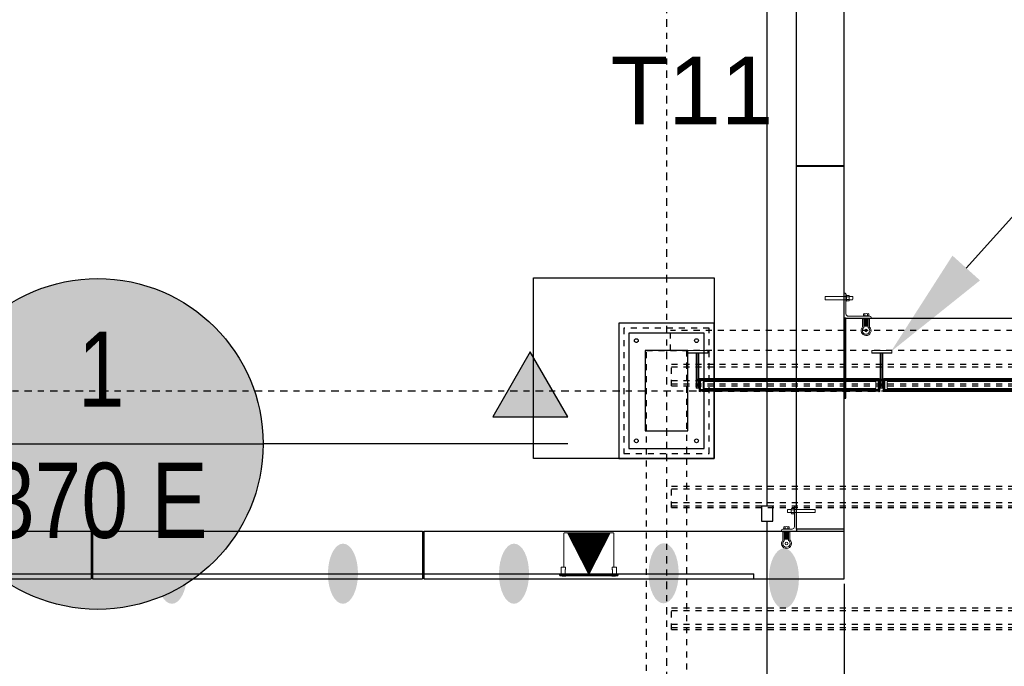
# Model space of a CAD drawing. Header units: feet. Extents: x 0 to 152726, y 0 to 59505.
# Tile 86 of 117: x 152329 to 152345, y 59401 to 59412. Entities that reach past the tile are written whole.
import ezdxf
from ezdxf import colors
from ezdxf.entities.mleader import LeaderData, LeaderLine
from ezdxf.enums import TextEntityAlignment as Align
from ezdxf.math import Vec2, Vec3

# ---------------------------------------------------------------- set-up
doc = ezdxf.new("R2010")
doc.units = ezdxf.units.FT
doc.header["$LTSCALE"] = 0.1
doc.header["$MEASUREMENT"] = 0
for name, pattern in [('CENTER', [2, 1.25, -0.25, 0.25, -0.25]), ('DASHED', [0.75, 0.5, -0.25]), ('DGN Style 2', [26.762396, 16.057438, -10.704959])]:
    doc.linetypes.add(name, pattern=pattern)
for name, color, linetype, lineweight in [('105523BL701 - SC_Scratch9', 252, 'Continuous', 0), ('BR_P_Rail_Object', 251, 'Continuous', 30), ('BR_P_Slab_Object', 2, 'Continuous', 30), ('DR_P_Underdrain', 252, 'Continuous', 13), ('LT_P_Luminaires', 252, 'Continuous', 0), ('new FSB deck grid - PV_P_Curb', 1, 'Continuous', 13), ('PV_P_Joint', 252, 'Continuous', 13), ('VG_P_Cells', 252, 'Continuous', 13), ('VG_P_Landscape_Limits', 252, 'Continuous', 0)]:
    doc.layers.add(name, color=color, linetype=linetype, lineweight=lineweight)
doc.layers.add('GK_Cells', color=3, linetype='Continuous', lineweight=0, plot=False, transparency=0.5)
for name, color, linetype in [('L-ANNO-NOTE', 30, 'Continuous'), ('L-ANNO-TAG', 5, 'Continuous'), ('L-CNTR', 230, 'CENTER'), ('L-DETL-CNTR', 230, 'CENTER'), ('L-SITE-FOUNDATION', 2, 'Continuous'), ('L-SITE-OVERHEAD', 1, 'DASHED'), ('L-SITE-STEEL COLUMN', 3, 'Continuous')]:
    doc.layers.add(name, color=color, linetype=linetype)
doc.layers.add('SC_Scratch9', color=252, linetype='Continuous', lineweight=0, transparency=0.6)
doc.styles.add('Arial', font='arial.ttf')
doc.styles.get("Standard").update_dxf_attribs({"font": 'arial.ttf'})

# ---------------------------------------------------------------- blocks, each defined once
blk = doc.blocks.new('INSIDE CORNER ATTACHMENT_1')
at = {"layer": '105523BL701 - SC_Scratch9', "flags": 128}
for points in [[(-0.259, 0.399), (0.082, 0.351), (0.075, 0.299), (-0.266, 0.347), (-0.259, 0.399)], [(0.05, 0.355), (0.058, 0.412)], [(0.086, 0.377), (0.094, 0.376), (0.079, 0.274), (0.071, 0.275)], [(0.086, 0.377), (0.094, 0.376), (0.079, 0.274), (0.071, 0.275)], [(0.127, 0.289), (0.135, 0.346)], [(0.135, 0.343), (0.19, 0.335), (0.195, 0.33), (0.189, 0.288), (0.182, 0.284), (0.128, 0.291)], [(0.043, 0.303), (0, 0), (0.248, -0.035), (0.25, -0.025)], [(0.119, 0.015), (0.12, 0.022), (0.222, 0.008), (0.221, 0)], [(0.128, -0.03), (0.106, -0.027), (0.087, -0.16)], [(0.13, -0.018), (0.108, -0.173)], [(0.111, -0.149), (0.183, -0.159)], [(0.111, -0.152), (0.182, -0.163)], [(0.112, -0.143), (0.184, -0.153)], [(0.114, -0.127), (0.186, -0.137)], [(0.115, -0.119), (0.187, -0.13)], [(0.118, -0.104), (0.189, -0.114)], [(0.119, -0.097), (0.19, -0.108)], [(0.121, -0.082), (0.192, -0.092)], [(0.122, -0.076), (0.193, -0.086)], [(0.124, -0.06), (0.195, -0.07)], [(0.125, -0.054), (0.196, -0.064)], [(0.127, -0.038), (0.198, -0.048)], [(0.128, -0.03), (0.199, -0.041)], [(0.201, -0.028), (0.179, -0.185)], [(0.199, -0.041), (0.221, -0.044), (0.202, -0.179)]]:
    blk.add_lwpolyline(points, dxfattribs=at)
for points in [[(0.082, 0.351), (0.087, 0.387, 0.421903), (0.069, 0.411), (0.058, 0.412)], [(0.128, 0.363), (0.096, 0.368, 0.39919), (0.093, 0.346), (0.125, 0.341)], [(0.102, 0.367), (0.134, 0.362, -0.39919), (0.131, 0.34), (0.099, 0.345)], [(0.102, 0.367), (0.134, 0.362, -0.39919), (0.131, 0.34), (0.099, 0.345)], [(0.075, 0.299), (0.042, 0.067, 0.414214), (0.077, 0.021), (0.231, -0.001, -0.385788), (0.25, -0.025)], [(0.118, 0.296), (0.086, 0.301, 0.39919), (0.083, 0.279), (0.115, 0.274)], [(0.093, 0.3), (0.125, 0.295, -0.39919), (0.121, 0.273), (0.09, 0.278)], [(0.093, 0.3), (0.125, 0.295, -0.39919), (0.121, 0.273), (0.09, 0.278)], [(0.126, 0.021), (0.131, 0.053, -0.39919), (0.153, 0.05), (0.148, 0.018)], [(0.193, 0.012), (0.198, 0.044, -0.39919), (0.22, 0.041), (0.215, 0.009)]]:
    blk.add_lwpolyline(points, format="xyb", dxfattribs=at)
at = {"layer": '105523BL701 - SC_Scratch9'}
blk.add_circle((0.135, -0.228), 0.0205, dxfattribs=at)
for centre, radius, start, end in [((0.145, 0.315), 0.0606, 149.8986, 194.0014), ((0.057, 0.328), 0.0752, 334.3436, 9.5565), ((0.168, -0.009), 0.0606, 59.8986, 104.0014), ((0.135, -0.228), 0.0832, 125.329, 36.4259), ((0.135, -0.228), 0.0614, 116.6428, 44.6933)]:
    blk.add_arc(centre, radius, start, end, dxfattribs=at)
blk = doc.blocks.new('FRONT ST PRECAST BENCH INSERT')
at = {"layer": '105523BL701 - SC_Scratch9', "flags": 128}
for points in [[(-0.085, 0.359), (-0.141, 0.359), (-0.147, 0.354), (-0.147, 0.312), (-0.141, 0.306), (-0.085, 0.306)], [(-0.085, 0.304), (-0.085, 0.361)], [(-0.032, 0.385), (-0.04, 0.385), (-0.04, 0.282), (-0.032, 0.282)], [(-0.032, 0.385), (-0.04, 0.385), (-0.04, 0.282), (-0.032, 0.282)], [(0.312, 0.359), (-0.032, 0.359), (-0.032, 0.306), (0.312, 0.306), (0.312, 0.359)], [(0, 0.359), (0, 0.416)], [(0, 0.306), (0, 0), (-0.45, 0), (-0.45, 0.01)], [(-0.032, 0.306), (-0.032, 0.072)], [(-0.073, 0.031), (-0.429, 0.031)], [(-0.315, 0.031), (-0.315, 0.039), (-0.418, 0.039), (-0.418, 0.031)], [(-0.403, 0), (-0.403, -0.158)], [(-0.33, 0), (-0.33, -0.157)], [(-0.403, -0.012), (-0.425, -0.012), (-0.425, -0.149)], [(-0.33, -0.012), (-0.403, -0.012)], [(-0.33, -0.02), (-0.403, -0.02)], [(-0.33, -0.036), (-0.403, -0.036)], [(-0.33, -0.042), (-0.403, -0.042)], [(-0.33, -0.058), (-0.403, -0.058)], [(-0.33, -0.064), (-0.403, -0.064)], [(-0.33, -0.08), (-0.403, -0.08)], [(-0.33, -0.087), (-0.403, -0.087)], [(-0.33, -0.102), (-0.403, -0.102)], [(-0.33, -0.11), (-0.403, -0.11)], [(-0.33, -0.125), (-0.403, -0.125)], [(-0.33, -0.132), (-0.403, -0.132)], [(-0.33, -0.135), (-0.403, -0.135)], [(-0.33, -0.012), (-0.308, -0.012), (-0.308, -0.147)]]:
    blk.add_lwpolyline(points, dxfattribs=at)
for points in [[(-0.05, 0.378), (-0.082, 0.378, 0.39919), (-0.082, 0.355), (-0.05, 0.355)], [(-0.05, 0.378), (-0.082, 0.378, 0.39919), (-0.082, 0.355), (-0.05, 0.355)], [(-0.076, 0.378), (-0.043, 0.378, -0.39919), (-0.043, 0.355), (-0.076, 0.355)], [(-0.032, 0.359), (-0.032, 0.395, -0.421903), (-0.011, 0.416), (0, 0.416)], [(-0.05, 0.31), (-0.082, 0.31, 0.39919), (-0.082, 0.288), (-0.05, 0.288)], [(-0.05, 0.31), (-0.082, 0.31, 0.39919), (-0.082, 0.288), (-0.05, 0.288)], [(-0.076, 0.31), (-0.043, 0.31, -0.39919), (-0.043, 0.288), (-0.076, 0.288)], [(-0.389, 0.039), (-0.389, 0.071, 0.39919), (-0.411, 0.071), (-0.411, 0.039)], [(-0.322, 0.039), (-0.322, 0.071, 0.39919), (-0.344, 0.071), (-0.344, 0.039)]]:
    blk.add_lwpolyline(points, format="xyb", dxfattribs=at)
at = {"layer": '105523BL701 - SC_Scratch9'}
blk.add_circle((-0.365, -0.207), 0.0205, dxfattribs=at)
at = {"layer": '105523BL701 - SC_Scratch9', "extrusion": (0, 0, -1)}
for centre, radius, start, end in [((0.01, 0.333), 0.0752, 342.3935, 17.6065), ((0.1, 0.333), 0.0606, 157.9486, 202.0514), ((0.366, 0.015), 0.0606, 67.9486, 112.0514), ((0.073, 0.072), 0.0411, 180, 270), ((0.365, -0.207), 0.0832, 133.379, 44.4759), ((0.365, -0.207), 0.0614, 124.6928, 52.7433)]:
    blk.add_arc(centre, radius, start, end, dxfattribs=at)
at = {"layer": '105523BL701 - SC_Scratch9'}
blk.add_arc((-0.428, 0.009), 0.0225, 92.0579, 176.4419, dxfattribs=at)
blk = doc.blocks.new('WALL LIGHT PLAN_1')
at = {"layer": 'LT_P_Luminaires', "linetype": 'DGN Style 2'}
for p, q in [((-0.1996, 0.0831), (-0.1646, 0.3304)), ((-0.1646, 0.3304), (-0.1632, 0.3407)), ((-0.1632, 0.3407), (-0.1603, 0.3613)), ((-0.1543, 0.3658), (-0.1319, 0.3626)), ((-0.1543, 0.3658), (-0.1319, 0.3626)), ((-0.1319, 0.3626), (-0.0981, 0.3578)), ((-0.0981, 0.3578), (0.1935, 0.3166)), ((0.1935, 0.3166), (0.2273, 0.3118)), ((0.2498, 0.2718), (0.2148, 0.0245)), ((0.2273, 0.3118), (0.2497, 0.3087)), ((0.2273, 0.3118), (0.2497, 0.3087)), ((0.2498, 0.2718), (0.2513, 0.2821)), ((0.2513, 0.2821), (0.2542, 0.3027)), ((-0.221, 0.0834), (-0.2279, 0.0349)), ((-0.218, 0.0857), (-0.2051, 0.0839)), ((-0.2051, 0.0839), (-0.1885, 0.0815)), ((-0.2438, 0.0335), (-0.2454, 0.0221)), ((-0.2454, 0.0221), (0.2419, -0.0468)), ((-0.2412, 0.0165), (-0.2454, 0.0221)), ((-0.2438, 0.0335), (0.2435, -0.0354)), ((0.2363, -0.051), (-0.2412, 0.0165)), ((-0.2344, 0.0321), (-0.2343, 0.0331)), ((-0.2343, 0.0331), (-0.224, 0.0317)), ((-0.224, 0.0317), (-0.2241, 0.0307)), ((-0.224, 0.0317), (0.224, -0.0317)), ((-0.2223, 0.0134), (-0.2225, 0.0116)), ((-0.2074, 0.0094), (-0.2225, 0.0116)), ((-0.2217, 0.0138), (-0.2223, 0.0134)), ((-0.2072, 0.0112), (-0.2223, 0.0134)), ((-0.1923, 0.0073), (-0.2074, 0.0094)), ((-0.1921, 0.0091), (-0.2072, 0.0112)), ((-0.1945, 0.0305), (-0.1908, 0.0564)), ((-0.1921, 0.0091), (-0.1925, 0.0096)), ((-0.1923, 0.0073), (-0.1921, 0.0091)), ((-0.188, 0.0664), (-0.1863, 0.0785)), ((0.199, 0.0013), (0.1954, -0.0246)), ((0.2007, 0.0238), (0.199, 0.0116)), ((0.2037, 0.0261), (0.2203, 0.0237)), ((0.2203, 0.0237), (0.2332, 0.0219)), ((0.2286, -0.0296), (0.2355, 0.0189)), ((0.187, -0.0445), (0.1868, -0.0463)), ((0.2019, -0.0484), (0.1868, -0.0463)), ((0.1876, -0.0441), (0.187, -0.0445)), ((0.2021, -0.0467), (0.187, -0.0445)), ((0.1872, -0.0444), (0.1872, -0.0441)), ((0.217, -0.0506), (0.2019, -0.0484)), ((0.2172, -0.0488), (0.2021, -0.0467)), ((0.2172, -0.0488), (0.2168, -0.0482)), ((0.217, -0.0506), (0.2172, -0.0488)), ((0.2238, -0.0327), (0.224, -0.0317)), ((0.224, -0.0317), (0.2343, -0.0331)), ((0.2343, -0.0331), (0.2342, -0.0341)), ((0.2419, -0.0468), (0.2363, -0.051)), ((0.2435, -0.0354), (0.2419, -0.0468))]:
    blk.add_line(p, q, dxfattribs=at)
at = {"layer": 'LT_P_Luminaires', "linetype": 'DGN Style 2', "extrusion": (0, 0, -1), "flags": 128}
blk.add_lwpolyline([(0.1925, 0.0279), (0.1932, 0.0274), (0.1935, 0.0274)], dxfattribs=at)
at = {"layer": 'LT_P_Luminaires', "linetype": 'DGN Style 2'}
for centre, radius, start, end in [((-0.1551, 0.3606), 0.00525, 81.95, 171.95), ((0.249, 0.3035), 0.00525, 351.95, 81.95), ((-0.2184, 0.0831), 0.00267, 81.95, 171.95), ((-0.2305, 0.0353), 0.00267, 261.95, 351.95), ((-0.1928, 0.0297), 0.00245, 166.52476, 255.22723), ((-0.1951, 0.0312), 0.000856, 262.93255, 314.90953), ((-0.1913, 0.0309), 0.00326, 186.85341, 247.04629), ((-0.1381, 0.0465), 0.0537, 158.33012, 169.36715), ((-0.1889, 0.0789), 0.00267, 351.95, 81.95), ((0.1716, 0.0065), 0.0279, 349.36156, 10.59668), ((0.2034, 0.0234), 0.00267, 81.95, 171.95), ((0.2328, 0.0193), 0.00267, 351.95, 81.95), ((0.1923, -0.0233), 0.00326, 276.85383, 337.04617), ((0.1938, -0.0263), 0.00114, 193.83665, 250.47485), ((0.1961, -0.0242), 0.000851, 208.80795, 261.15081), ((0.2312, -0.03), 0.00267, 171.95, 261.95)]:
    blk.add_arc(centre, radius, start, end, dxfattribs=at)
blk = doc.blocks.new('*X83')
at = {"layer": 'LT_P_Luminaires', "linetype": 'DGN Style 2'}
for p, q in [((1828197.47, 711783.278), (1828197.529, 711783.303)), ((1828197.492, 711783.294), (1828197.528, 711783.309)), ((1828197.514, 711783.31), (1828197.527, 711783.315)), ((1828196.912, 711782.88), (1828197.552, 711783.143)), ((1828196.934, 711782.896), (1828197.551, 711783.15)), ((1828196.957, 711782.912), (1828197.55, 711783.156)), ((1828196.979, 711782.928), (1828197.549, 711783.162)), ((1828197.001, 711782.944), (1828197.549, 711783.169)), ((1828197.024, 711782.96), (1828197.548, 711783.175)), ((1828197.046, 711782.976), (1828197.547, 711783.181)), ((1828197.068, 711782.992), (1828197.546, 711783.188)), ((1828197.09, 711783.008), (1828197.545, 711783.194)), ((1828197.113, 711783.023), (1828197.544, 711783.201)), ((1828197.135, 711783.039), (1828197.543, 711783.207)), ((1828197.157, 711783.055), (1828197.542, 711783.213)), ((1828197.18, 711783.071), (1828197.541, 711783.22)), ((1828197.202, 711783.087), (1828197.54, 711783.226)), ((1828197.224, 711783.103), (1828197.539, 711783.232)), ((1828197.247, 711783.119), (1828197.538, 711783.239)), ((1828197.269, 711783.135), (1828197.537, 711783.245)), ((1828197.291, 711783.151), (1828197.536, 711783.252)), ((1828197.313, 711783.167), (1828197.536, 711783.258)), ((1828197.336, 711783.183), (1828197.535, 711783.264)), ((1828197.358, 711783.199), (1828197.534, 711783.271)), ((1828197.38, 711783.214), (1828197.533, 711783.277)), ((1828197.403, 711783.23), (1828197.532, 711783.283)), ((1828197.425, 711783.246), (1828197.531, 711783.29)), ((1828197.447, 711783.262), (1828197.53, 711783.296)), ((1828196.913, 711782.874), (1828197.553, 711783.137)), ((1828196.922, 711782.871), (1828197.554, 711783.13)), ((1828196.931, 711782.868), (1828197.555, 711783.124)), ((1828196.94, 711782.865), (1828197.556, 711783.118)), ((1828196.949, 711782.861), (1828197.557, 711783.111)), ((1828196.958, 711782.858), (1828197.558, 711783.105)), ((1828196.967, 711782.855), (1828197.559, 711783.099)), ((1828196.976, 711782.852), (1828197.56, 711783.092)), ((1828196.984, 711782.849), (1828197.561, 711783.086)), ((1828196.993, 711782.846), (1828197.561, 711783.079)), ((1828197.002, 711782.843), (1828197.562, 711783.073)), ((1828197.011, 711782.84), (1828197.563, 711783.067)), ((1828197.02, 711782.837), (1828197.564, 711783.06)), ((1828197.029, 711782.834), (1828197.565, 711783.054)), ((1828197.038, 711782.831), (1828197.566, 711783.048)), ((1828197.047, 711782.828), (1828197.567, 711783.041)), ((1828197.056, 711782.824), (1828197.568, 711783.035)), ((1828197.065, 711782.821), (1828197.569, 711783.028)), ((1828197.074, 711782.818), (1828197.57, 711783.022)), ((1828197.083, 711782.815), (1828197.571, 711783.016)), ((1828197.092, 711782.812), (1828197.572, 711783.009)), ((1828197.101, 711782.809), (1828197.573, 711783.003)), ((1828197.11, 711782.806), (1828197.574, 711782.997)), ((1828197.119, 711782.803), (1828197.574, 711782.99)), ((1828197.128, 711782.8), (1828197.575, 711782.984)), ((1828197.137, 711782.797), (1828197.576, 711782.977)), ((1828197.146, 711782.794), (1828197.577, 711782.971)), ((1828197.154, 711782.791), (1828197.578, 711782.965)), ((1828197.163, 711782.787), (1828197.579, 711782.958)), ((1828197.172, 711782.784), (1828197.58, 711782.952)), ((1828197.181, 711782.781), (1828197.581, 711782.946)), ((1828197.19, 711782.778), (1828197.582, 711782.939)), ((1828197.199, 711782.775), (1828197.583, 711782.933)), ((1828197.208, 711782.772), (1828197.584, 711782.926)), ((1828197.217, 711782.769), (1828197.585, 711782.92)), ((1828197.226, 711782.766), (1828197.586, 711782.914)), ((1828197.235, 711782.763), (1828197.586, 711782.907)), ((1828197.244, 711782.76), (1828197.587, 711782.901)), ((1828197.253, 711782.757), (1828197.588, 711782.894)), ((1828197.262, 711782.754), (1828197.589, 711782.888)), ((1828197.271, 711782.751), (1828197.59, 711782.882)), ((1828197.28, 711782.747), (1828197.591, 711782.875)), ((1828197.289, 711782.744), (1828197.592, 711782.869)), ((1828197.298, 711782.741), (1828197.593, 711782.863)), ((1828197.307, 711782.738), (1828197.594, 711782.856)), ((1828197.316, 711782.735), (1828197.595, 711782.85)), ((1828197.324, 711782.732), (1828197.596, 711782.843)), ((1828197.333, 711782.729), (1828197.597, 711782.837)), ((1828197.342, 711782.726), (1828197.598, 711782.831)), ((1828197.351, 711782.723), (1828197.599, 711782.824)), ((1828197.36, 711782.72), (1828197.599, 711782.818)), ((1828197.369, 711782.717), (1828197.6, 711782.812)), ((1828197.378, 711782.714), (1828197.601, 711782.805)), ((1828197.387, 711782.71), (1828197.602, 711782.799)), ((1828197.396, 711782.707), (1828197.603, 711782.792)), ((1828197.405, 711782.704), (1828197.604, 711782.786)), ((1828197.414, 711782.701), (1828197.605, 711782.78)), ((1828197.423, 711782.698), (1828197.606, 711782.773)), ((1828197.432, 711782.695), (1828197.607, 711782.767)), ((1828197.441, 711782.692), (1828197.608, 711782.761)), ((1828197.45, 711782.689), (1828197.609, 711782.754)), ((1828197.459, 711782.686), (1828197.61, 711782.748)), ((1828197.468, 711782.683), (1828197.611, 711782.741)), ((1828197.477, 711782.68), (1828197.611, 711782.735)), ((1828197.486, 711782.677), (1828197.612, 711782.729)), ((1828197.494, 711782.674), (1828197.613, 711782.722)), ((1828197.503, 711782.67), (1828197.614, 711782.716)), ((1828197.512, 711782.667), (1828197.615, 711782.71)), ((1828197.521, 711782.664), (1828197.616, 711782.703)), ((1828197.53, 711782.661), (1828197.617, 711782.697)), ((1828197.539, 711782.658), (1828197.618, 711782.69)), ((1828197.548, 711782.655), (1828197.619, 711782.684)), ((1828197.557, 711782.652), (1828197.62, 711782.678)), ((1828197.566, 711782.649), (1828197.621, 711782.671)), ((1828197.575, 711782.646), (1828197.622, 711782.665)), ((1828197.584, 711782.643), (1828197.623, 711782.659)), ((1828197.593, 711782.64), (1828197.623, 711782.652)), ((1828197.602, 711782.637), (1828197.624, 711782.646)), ((1828197.611, 711782.633), (1828197.625, 711782.639)), ((1828197.62, 711782.63), (1828197.626, 711782.633))]:
    blk.add_line(p, q, dxfattribs=at)
blk = doc.blocks.new('Bridge plan')
at = {"layer": 'BR_P_Rail_Object', "lineweight": -3}
h = blk.add_hatch(color=256, dxfattribs=at)
edge = h.paths.add_edge_path(flags=0)
edge.add_ellipse((1828070.433, 711604.226), major_axis=(0.002, 0.5), ratio=0.5, start_angle=0, end_angle=360)
h = blk.add_hatch(color=256, dxfattribs=at)
edge = h.paths.add_edge_path(flags=0)
edge.add_ellipse((1828073.276, 711604.226), major_axis=(0.002, 0.5), ratio=0.5, start_angle=0, end_angle=360)
h = blk.add_hatch(color=256, dxfattribs=at)
edge = h.paths.add_edge_path(flags=0)
edge.add_ellipse((1828076.12, 711604.226), major_axis=(0.002, 0.5), ratio=0.5, start_angle=0, end_angle=360)
h = blk.add_hatch(color=256, dxfattribs=at)
edge = h.paths.add_edge_path(flags=0)
edge.add_ellipse((1828078.608, 711604.233), major_axis=(0.002, 0.5), ratio=0.5, start_angle=0, end_angle=360)
h = blk.add_hatch(color=256, dxfattribs=at)
edge = h.paths.add_edge_path(flags=0)
edge.add_ellipse((1828080.608, 711604.147), major_axis=(0.002, 0.5), ratio=0.5, start_angle=0, end_angle=360)
at = {"layer": 'BR_P_Slab_Object', "lineweight": -3, "extrusion": (0, 0, -1)}
blk.add_arc((-1828092.207, 711610.232), 45, 273.4727, 1.2993, dxfattribs=at)
at = {"layer": 'DR_P_Underdrain', "lineweight": -3}
for p, q in [((1828080.329, 711605.348), (1828080.329, 711621.964)), ((1828080.329, 711591.736), (1828080.329, 711605.098))]:
    blk.add_line(p, q, dxfattribs=at)
at = {"layer": 'DR_P_Underdrain', "lineweight": -3, "flags": 128}
blk.add_lwpolyline([(1828080.236, 711605.098), (1828080.423, 711605.098), (1828080.423, 711605.348), (1828080.236, 711605.348)], close=True, dxfattribs=at)
at = {"layer": 'LT_P_Luminaires', "lineweight": -3, "flags": 128}
blk.add_lwpolyline([(1828077.364, 711604.226), (1828077.015, 711604.904), (1828077.713, 711604.904)], close=True, dxfattribs=at)
at = {"layer": 'new FSB deck grid - PV_P_Curb', "lineweight": -3, "extrusion": (0, 0, -1)}
blk.add_arc((-1828092.207, 711610.232), 44.5, 273.7491, 1.2993, dxfattribs=at)
at = {"layer": 'PV_P_Joint', "lineweight": -3}
blk.add_line((1828081.608, 711604.06), (1828081.608, 711592.56), dxfattribs=at)
at = {"layer": 'SC_Scratch9', "lineweight": -3, "ltscale": 12, "flags": 128}
for points in [[(1828081.608, 711608.476), (1828081.608, 711607.143), (1828081.64, 711607.143), (1828081.64, 711608.476)], [(1828080.816, 711604.935), (1828081.608, 711604.935), (1828081.608, 711604.967), (1828080.816, 711604.967)]]:
    blk.add_lwpolyline(points, close=True, dxfattribs=at)
at = {"layer": 'VG_P_Cells', "lineweight": -3}
for p, q in [((1828080.816, 711604.967), (1828080.817, 711623.11)), ((1828081.608, 711604.967), (1828081.608, 711623.11)), ((1828080.817, 711611.014), (1828081.608, 711611.014)), ((1828081.608, 711610.994), (1828080.817, 711610.994)), ((1828081.64, 711608.476), (1828090.91, 711608.476)), ((1828062.101, 711604.935), (1828069.09, 711604.935)), ((1828069.09, 711604.935), (1828069.09, 711604.143)), ((1828069.11, 711604.935), (1828069.11, 711604.143)), ((1828069.11, 711604.935), (1828074.599, 711604.935)), ((1828074.599, 711604.935), (1828074.599, 711604.143)), ((1828074.62, 711604.935), (1828074.62, 711604.143)), ((1828074.62, 711604.935), (1828081.608, 711604.935)), ((1828063.601, 711604.143), (1828069.09, 711604.143)), ((1828069.11, 711604.143), (1828074.599, 711604.143)), ((1828074.62, 711604.143), (1828080.108, 711604.143)), ((1828080.108, 711604.143), (1828081.608, 711604.143))]:
    blk.add_line(p, q, dxfattribs=at)
at = {"layer": 'VG_P_Cells', "lineweight": -3, "ltscale": 12}
for p, q in [((1828081.64, 711607.143), (1828081.64, 711608.476)), ((1828081.608, 711604.967), (1828080.816, 711604.967)), ((1828081.608, 711604.143), (1828081.608, 711604.935)), ((1828080.108, 711604.143), (1828080.108, 711604.226))]:
    blk.add_line(p, q, dxfattribs=at)
at = {"layer": 'VG_P_Landscape_Limits', "lineweight": -3, "ltscale": 12}
blk.add_line((1828063.601, 711604.226), (1828080.108, 711604.226), dxfattribs=at)
at = {"layer": 'LT_P_Luminaires', "lineweight": -3, "extrusion": (0, 0, -1), "xscale": 1.989670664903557, "yscale": 1.989670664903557, "zscale": 1.989670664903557, "rotation": 8.050230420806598}
blk.add_blockref('WALL LIGHT PLAN_1', (-1828077.364, 711604.226), dxfattribs=at)
at = {"layer": 'LT_P_Luminaires', "lineweight": -3, "rotation": 81.7392783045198}
blk.add_blockref('*X83', (2269803.818, -1199891.662), dxfattribs=at)
at = {"layer": 'SC_Scratch9', "lineweight": -3, "extrusion": (0, 0, -1)}
for name, p, rotation in [('FRONT ST PRECAST BENCH INSERT', (-1828081.608, 711608.476), 0.0002309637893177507), ('INSIDE CORNER ATTACHMENT_1', (-1828080.816, 711604.935), 8.05023047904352)]:
    blk.add_blockref(name, p, dxfattribs=dict(at, rotation=rotation))
blk = doc.blocks.new('FRONT ST TRELLIS LIGHTS_PLAN')
at = {"layer": 'GK_Cells', "flags": 128}
for points in [[(0, 0), (0.329, -0.048), (0.323, -0.086), (-0.006, -0.038), (0, 0)], [(-0.006, -0.038), (-0.006, -0.042)], [(-0.006, -0.042), (0.323, -0.09)], [(0.133, -0.062), (0.05, -0.638)], [(0.141, -0.063), (0.058, -0.639)], [(0.167, -0.067), (0.083, -0.643)], [(0.175, -0.068), (0.092, -0.644)], [(0.323, -0.086), (0.323, -0.09)], [(0.136, -0.49), (0.129, -0.489), (0.098, -0.704), (0.104, -0.704)], [(0.136, -0.49), (0.104, -0.704), (0.104, -0.704)], [(3.079, -0.917), (0.136, -0.49)], [(3.022, -0.478), (3.021, -0.482)], [(3.022, -0.478), (3.021, -0.482)], [(3.021, -0.482), (3.35, -0.529)], [(3.027, -0.44), (3.356, -0.487), (3.351, -0.525), (3.022, -0.478), (3.027, -0.44)], [(0.05, -0.638), (0.092, -0.644)], [(0.057, -0.588), (0.107, -0.595)], [(0.07, -0.494), (0.121, -0.502)], [(0.071, -0.492), (0.121, -0.499)], [(0.092, -0.699), (0.122, -0.492), (0.129, -0.493)], [(0.141, -0.522), (0.119, -0.672)], [(0.131, -0.52), (0.195, -0.53)], [(3.076, -0.934), (0.133, -0.507)], [(3.077, -0.929), (0.134, -0.502)], [(0.182, -0.545), (0.165, -0.659)], [(3.019, -0.957), (0.182, -0.545)], [(0.194, -0.537), (0.196, -0.521), (1.883, -0.766)], [(3.009, -0.946), (0.194, -0.537)], [(3.009, -0.946), (3.011, -0.93), (0.894, -0.622)], [(3.161, -0.502), (3.077, -1.077)], [(3.161, -0.502), (3.077, -1.077)], [(3.169, -0.503), (3.085, -1.079)], [(3.194, -0.507), (3.111, -1.082)], [(3.203, -0.508), (3.119, -1.084)], [(3.351, -0.525), (3.35, -0.529)], [(0.092, -0.699), (0.098, -0.7)], [(3.079, -0.917), (3.047, -1.132), (0.104, -0.704)], [(3.05, -1.115), (0.107, -0.687)], [(0.109, -0.671), (0.173, -0.68)], [(3.002, -1.071), (0.165, -0.659)], [(0.175, -0.672), (0.172, -0.688), (1.859, -0.933)], [(2.989, -1.081), (0.175, -0.672)], [(2.989, -1.081), (2.987, -1.097), (0.869, -0.79)], [(3.019, -0.957), (3.002, -1.071)], [(3.074, -0.948), (3.01, -0.938)], [(3.064, -0.946), (3.042, -1.096)], [(3.079, -0.917), (3.085, -0.918), (3.054, -1.133), (3.047, -1.132)], [(3.061, -1.13), (3.091, -0.923), (3.085, -0.922)], [(3.09, -0.93), (3.149, -0.939)], [(3.09, -0.933), (3.148, -0.941)], [(3.119, -1.139), (3.15, -0.932), (3.156, -0.932)], [(3.163, -0.929), (3.157, -0.928), (3.125, -1.143), (3.132, -1.144)], [(3.163, -0.929), (3.132, -1.144), (7.065, -1.715)], [(3.169, -0.961), (3.147, -1.112)], [(3.159, -0.96), (3.223, -0.969)], [(3.161, -0.942), (7.094, -1.513)], [(3.161, -0.946), (7.093, -1.517)], [(3.163, -0.929), (7.096, -1.5)], [(3.222, -0.977), (3.224, -0.96), (5.342, -1.268)], [(3.222, -0.977), (7.08, -1.537)], [(3.052, -1.098), (2.988, -1.089)], [(3.061, -1.13), (3.054, -1.129)], [(3.076, -1.026), (3.135, -1.034)], [(3.077, -1.077), (3.119, -1.084)], [(3.119, -1.139), (3.126, -1.14)], [(3.134, -1.127), (7.067, -1.698)], [(3.137, -1.11), (3.201, -1.119)], [(3.209, -0.985), (3.192, -1.099)], [(3.192, -1.099), (7.019, -1.655)], [(3.202, -1.112), (3.2, -1.128), (5.317, -1.435)], [(3.202, -1.112), (7.06, -1.672)], [(3.209, -0.985), (7.036, -1.54)], [(7.031, -1.06), (7.03, -1.064)], [(7.359, -1.111), (7.03, -1.064)], [(7.365, -1.069), (7.036, -1.022), (7.031, -1.06), (7.359, -1.107), (7.365, -1.069)], [(7.178, -1.085), (7.094, -1.661)], [(7.186, -1.086), (7.102, -1.662)], [(7.211, -1.09), (7.128, -1.666)], [(7.22, -1.091), (7.136, -1.667)], [(7.359, -1.107), (7.359, -1.111)], [(7.026, -1.529), (7.029, -1.513), (5.342, -1.268)], [(7.007, -1.664), (7.004, -1.68), (5.317, -1.435)], [(7.036, -1.54), (7.019, -1.655)], [(7.091, -1.531), (7.027, -1.521)], [(7.081, -1.529), (7.059, -1.68)], [(7.096, -1.5), (7.102, -1.501), (7.071, -1.716), (7.065, -1.715)], [(7.096, -1.5), (7.065, -1.715), (7.065, -1.715)], [(7.078, -1.714), (7.108, -1.506), (7.102, -1.505)], [(7.152, -1.618), (7.093, -1.609)], [(7.166, -1.522), (7.107, -1.513)], [(7.165, -1.524), (7.107, -1.516)], [(7.137, -1.722), (7.167, -1.515), (7.173, -1.516)], [(7.18, -1.512), (7.174, -1.511), (7.143, -1.726), (7.149, -1.727)], [(7.18, -1.512), (7.149, -1.727), (11.082, -2.298)], [(7.186, -1.544), (7.164, -1.695)], [(7.176, -1.543), (7.24, -1.552)], [(7.178, -1.525), (11.111, -2.096)], [(7.178, -1.529), (11.11, -2.1)], [(7.18, -1.512), (11.113, -2.083)], [(7.226, -1.568), (7.21, -1.682)], [(7.226, -1.568), (11.053, -2.124)], [(7.239, -1.56), (7.241, -1.544), (9.359, -1.851)], [(7.239, -1.56), (11.097, -2.12)], [(11.382, -1.652), (11.053, -1.605), (11.048, -1.643), (11.377, -1.691), (11.382, -1.652)], [(7.069, -1.681), (7.005, -1.672)], [(7.078, -1.714), (7.071, -1.713)], [(7.136, -1.667), (7.094, -1.661)], [(7.137, -1.722), (7.143, -1.723)], [(7.152, -1.71), (11.084, -2.281)], [(7.154, -1.693), (7.218, -1.703)], [(7.21, -1.682), (11.036, -2.238)], [(7.219, -1.695), (7.217, -1.711), (9.335, -2.019)], [(7.219, -1.695), (11.078, -2.255)], [(11.048, -1.643), (11.047, -1.647)], [(11.376, -1.695), (11.047, -1.647)], [(11.195, -1.668), (11.111, -2.244)], [(11.203, -1.669), (11.119, -2.245)], [(11.229, -1.673), (11.145, -2.249)], [(11.237, -1.674), (11.153, -2.25)], [(11.377, -1.691), (11.376, -1.695)], [(11.043, -2.112), (11.046, -2.096), (9.359, -1.851)], [(11.024, -2.247), (11.021, -2.264), (9.335, -2.019)], [(11.053, -2.124), (11.036, -2.238)], [(11.108, -2.114), (11.044, -2.105)], [(11.098, -2.112), (11.076, -2.263)], [(11.113, -2.083), (11.119, -2.084), (11.088, -2.299), (11.082, -2.298)], [(11.113, -2.083), (11.082, -2.298), (11.082, -2.298)], [(11.095, -2.297), (11.125, -2.089), (11.119, -2.088)], [(11.183, -2.105), (11.124, -2.097)], [(11.182, -2.108), (11.124, -2.099)], [(11.154, -2.305), (11.184, -2.098), (11.19, -2.099)], [(11.197, -2.096), (11.191, -2.095), (11.16, -2.309), (11.166, -2.31)], [(11.197, -2.096), (11.166, -2.31), (14.109, -2.738)], [(11.203, -2.128), (11.181, -2.278)], [(11.193, -2.126), (11.257, -2.135)], [(11.195, -2.108), (14.138, -2.535)], [(11.195, -2.113), (14.138, -2.54)], [(11.197, -2.096), (14.14, -2.523)], [(11.256, -2.143), (11.258, -2.127), (13.376, -2.434)], [(14.41, -2.092), (14.081, -2.044), (14.075, -2.082), (14.404, -2.13), (14.41, -2.092)], [(14.075, -2.082), (14.075, -2.086)], [(14.403, -2.134), (14.075, -2.086)], [(14.222, -2.108), (14.139, -2.683)], [(14.23, -2.109), (14.147, -2.685)], [(14.256, -2.113), (14.172, -2.688)], [(14.264, -2.114), (14.181, -2.689)], [(11.087, -2.264), (11.023, -2.255)], [(11.169, -2.201), (11.11, -2.192)], [(11.153, -2.25), (11.111, -2.244)], [(11.171, -2.277), (11.235, -2.286)], [(11.243, -2.151), (11.227, -2.265)], [(11.227, -2.265), (14.064, -2.677)], [(11.236, -2.278), (11.234, -2.294), (13.352, -2.602)], [(11.236, -2.278), (14.051, -2.687)], [(11.243, -2.151), (14.08, -2.563)], [(11.256, -2.143), (14.071, -2.552)], [(14.071, -2.552), (14.073, -2.536), (12.386, -2.291)], [(14.404, -2.13), (14.403, -2.134)], [(11.095, -2.297), (11.089, -2.296)], [(11.154, -2.305), (11.16, -2.306)], [(11.169, -2.293), (14.112, -2.721)], [(14.051, -2.687), (14.049, -2.703), (12.362, -2.458)], [(14.08, -2.563), (14.064, -2.677)], [(14.136, -2.553), (14.072, -2.544)], [(14.126, -2.552), (14.104, -2.702)], [(14.14, -2.523), (14.147, -2.524), (14.116, -2.739), (14.109, -2.738)], [(14.14, -2.523), (14.109, -2.738), (14.109, -2.738)], [(14.122, -2.736), (14.153, -2.529), (14.146, -2.528)], [(14.202, -2.546), (14.151, -2.539)], [(14.202, -2.543), (14.152, -2.536)], [(14.114, -2.704), (14.05, -2.694)], [(14.122, -2.736), (14.116, -2.735)], [(14.188, -2.639), (14.138, -2.632)], [(14.181, -2.689), (14.139, -2.683)]]:
    blk.add_lwpolyline(points, dxfattribs=at)
blk = doc.blocks.new('Material Tag')
at = {"true_color": 0xffffff, "transparency": 16777216}
h = blk.add_hatch(color=7, dxfattribs=at)
h.dxf.hatch_style = 1
edge = h.paths.add_edge_path()
edge.add_arc((0, -0.1498), 0.1437, 0, 360)
at = {"transparency": 16777216}
blk.add_circle((0, -0.1498), 0.1437, dxfattribs=at)
at = {"color": 11, "transparency": 16777216, "style": 'Arial'}
blk.add_attdef('MATERIAL', text='', height=0.125, dxfattribs=at).set_placement((0, -0.1498), align=Align.MIDDLE_CENTER)
blk = doc.blocks.new('*U41')
at = {"true_color": 0xffffff}
h = blk.add_hatch(color=7, dxfattribs=at)
h.dxf.hatch_style = 1
edge = h.paths.add_edge_path()
edge.add_arc((0, 0), 0.275, 0, 360)
h = blk.add_hatch(color=11)
h.dxf.hatch_style = 1
h.paths.add_polyline_path([(0.7192, 0.1533), (0.7817, 0.045), (0.6567, 0.045)])
blk.add_line((-0.275, 0), (0.275, 0))
at = {"color": 11}
blk.add_lwpolyline([(0.6567, 0.045), (0.7817, 0.045), (0.7192, 0.1533)], close=True, dxfattribs=at)
blk.add_lwpolyline([(0.7817, 0), (0.275, 0)])
blk.add_circle((0, 0), 0.275)
at = {"color": 11, "style": 'Arial', "width": 0.8}
blk.add_attdef('NUM', text='', height=0.125, dxfattribs=at).set_placement((0.0059, 0.0245), align=Align.BOTTOM_CENTER)
blk.add_attdef('SHEET', text='', height=0.125, dxfattribs=at).set_placement((0.0009, -0.0536), align=Align.TOP_CENTER)
blk = doc.blocks.new('Trellis Base')
at = {"layer": 'L-CNTR'}
for points in [[(152339.591, 59434.282), (152339.591, 59373.585)], [(152319.567, 59406.005), (152483.38, 59406.005)]]:
    blk.add_lwpolyline(points, dxfattribs=at)
at = {"layer": 'L-SITE-FOUNDATION'}
for points in [[(152340.383, 59404.88), (152337.383, 59404.88), (152337.383, 59407.88), (152340.383, 59407.88)], [(152338.8, 59407.13), (152338.8, 59404.88), (152340.383, 59404.88), (152340.383, 59407.13)]]:
    blk.add_lwpolyline(points, close=True, dxfattribs=at)
at = {"layer": 'L-SITE-FOUNDATION', "linetype": 'DASHED'}
blk.add_lwpolyline([(152338.883, 59407.047), (152338.883, 59404.963), (152340.3, 59404.963), (152340.3, 59407.047)], close=True, dxfattribs=at)
at = {"layer": 'L-SITE-OVERHEAD'}
for points in [[(152339.661, 59406.672), (152339.661, 59407.005)], [(152354.744, 59407.005), (152339.661, 59407.005)], [(152354.744, 59406.672), (152339.661, 59406.672)], [(152339.675, 59406.447), (152354.758, 59406.447)], [(152339.675, 59406.087), (152339.675, 59406.447)], [(152339.675, 59406.087), (152354.643, 59406.087)], [(152339.675, 59404.421), (152354.758, 59404.421)], [(152339.675, 59404.062), (152339.675, 59404.421)], [(152339.675, 59404.062), (152354.758, 59404.062)], [(152339.675, 59402.396), (152354.758, 59402.396)], [(152339.675, 59402.037), (152339.675, 59402.396)], [(152339.675, 59402.037), (152354.758, 59402.037)]]:
    blk.add_lwpolyline(points, dxfattribs=at)
blk.add_lwpolyline([(152339.258, 59406.672), (152339.925, 59406.672), (152339.925, 59382.546), (152339.258, 59382.546)], close=True, dxfattribs=at)
at = {"layer": 'L-SITE-OVERHEAD', "color": 250}
for points in [[(152339.675, 59406.402), (152354.758, 59406.402)], [(152339.675, 59406.174), (152354.758, 59406.174)], [(152339.675, 59406.118), (152354.758, 59406.118)], [(152339.675, 59404.376), (152354.758, 59404.376)], [(152339.675, 59404.149), (152354.758, 59404.149)], [(152339.675, 59404.092), (152354.758, 59404.092)], [(152339.675, 59402.351), (152354.758, 59402.351)], [(152339.675, 59402.124), (152354.758, 59402.124)], [(152339.675, 59402.067), (152354.758, 59402.067)]]:
    blk.add_lwpolyline(points, dxfattribs=at)
at = {"layer": 'L-SITE-STEEL COLUMN'}
for points in [[(152338.966, 59406.963), (152338.966, 59405.047), (152340.216, 59405.047), (152340.216, 59406.963)], [(152339.237, 59406.672), (152339.237, 59405.338), (152339.946, 59405.338), (152339.946, 59406.672)]]:
    blk.add_lwpolyline(points, close=True, dxfattribs=at)
for centre in [(152339.091, 59406.838), (152340.091, 59406.838), (152339.091, 59405.172), (152340.091, 59405.172)]:
    blk.add_circle(centre, 0.0312, dxfattribs=at)
blk.add_blockref('Bridge plan', (-1675739.063, -652201.263))
at = {"layer": 'GK_Cells', "lineweight": -3, "rotation": 8.260437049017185}
blk.add_blockref('FRONT ST TRELLIS LIGHTS_PLAN', (152339.946, 59406.672), dxfattribs=at)
at = {"layer": 'L-ANNO-NOTE'}
ml = blk.add_multileader_mtext('Standard', dxfattribs=at)
ml.set_content('W. LIVINGSTON AVENUE', color=11, style='Arial')
ml.set_leader_properties()
ml.build(insert=Vec2(0, 0))
ml.multileader.update_dxf_attribs({"has_dogleg": 0, "dogleg_length": 0.36, "arrow_head_size": 1.25, "scale": 10})
ctx = ml.context
ctx.base_point, ctx.scale, ctx.char_height, ctx.arrow_head_size, ctx.landing_gap_size, ctx.plane_origin, ctx.plane_x_axis, ctx.plane_y_axis = Vec3(152493.433, 59387.87), 10, 1.25, 1.25, 0.5, Vec3(152496.482, 59382.314), Vec3(0.234739, 0.972058), Vec3(-0.972058, 0.234739)
notes = []
notes.append((ctx, [(0, (0, 0, 0), (0, 0), (1, 0), 1, [])]))
ctx.mtext.insert, ctx.mtext.text_direction, ctx.mtext.rotation, ctx.mtext.flow_direction = Vec3(152492.933, 59388.505), Vec3(0.234739, 0.972058), 1.333846, 5
for ctx, leaders in notes:
    for number, flags, end, landing, length, lines in leaders:
        leader = LeaderData()
        leader.index, (leader.has_last_leader_line, leader.has_dogleg_vector, leader.attachment_direction) = number, flags
        leader.last_leader_point, leader.dogleg_vector, leader.dogleg_length = Vec3(end), Vec3(landing), length
        for number, points, colour, breaks in lines:
            line = LeaderLine()
            line.index, line.vertices, line.color, line.breaks = number, Vec3.list(points), colors.encode_raw_color(colour), breaks
            leader.lines.append(line)
        ctx.leaders.append(leader)

msp = doc.modelspace()

# ---------------------------------------------------------------- block references
msp.add_blockref('Trellis Base', (0, 0))

# ---------------------------------------------------------------- next in the draw order: leaders
at = {"layer": 'L-ANNO-NOTE'}
ml = msp.add_multileader_mtext('Standard', dxfattribs=at)
ml.set_content('VERTICAL PANEL MODULE ON BACK OF TRELLIS, TYP OF 5', color=11, style='Arial')
ml.set_leader_properties()
ml.build(insert=Vec2(0, 0))
ml.multileader.update_dxf_attribs({"has_dogleg": 0, "dogleg_length": 0.36, "arrow_head_size": 1.25, "scale": 10})
ctx = ml.context
ctx.base_point, ctx.scale, ctx.char_height, ctx.arrow_head_size, ctx.landing_gap_size, ctx.plane_origin = Vec3(152474.858521, 59417.318041), 10, 1.25, 1.25, 0.5, Vec3(152470.173305, 59413.050631)
notes = []
notes.append((ctx, [(0, (0, 0, 0), (0, 0), (1, 0), 1, [])]))
ctx.mtext.insert, ctx.mtext.width, ctx.mtext.flow_direction = Vec3(152475.358521, 59417.9537), 25.03212493, 5
ctx.mtext.has_bg_fill, ctx.mtext.bg_color, ctx.mtext.bg_scale_factor, ctx.mtext.bg_transparency, ctx.mtext.use_window_bg_color = 1, -1027028792, 1.5, 0, 1
for ctx, leaders in notes:
    for number, flags, end, landing, length, lines in leaders:
        leader = LeaderData()
        leader.index, (leader.has_last_leader_line, leader.has_dogleg_vector, leader.attachment_direction) = number, flags
        leader.last_leader_point, leader.dogleg_vector, leader.dogleg_length = Vec3(end), Vec3(landing), length
        for number, points, colour, breaks in lines:
            line = LeaderLine()
            line.index, line.vertices, line.color, line.breaks = number, Vec3.list(points), colors.encode_raw_color(colour), breaks
            leader.lines.append(line)
        ctx.leaders.append(leader)

# ---------------------------------------------------------------- next in the draw order: block references
at = {"layer": 'L-ANNO-TAG'}
ref = msp.add_blockref('*U41', (152330.135298, 59405.12011), dxfattribs=dict(at, xscale=10, yscale=10, zscale=10))
ref.add_attrib('NUM', '1', dxfattribs={"layer": '0', "color": 11, "height": 1.25, "style": 'Arial', "width": 0.8}).set_placement((152330.193882, 59405.364824), align=Align.BOTTOM_CENTER)
ref.add_attrib('SHEET', '370 E', dxfattribs={"layer": '0', "color": 11, "height": 1.25, "style": 'Arial', "width": 0.8}).set_placement((152330.135298, 59404.80761), align=Align.TOP_CENTER)

# ---------------------------------------------------------------- next in the draw order: texts
at = {"layer": 'L-DETL-CNTR', "style": 'Arial'}
msp.add_text('T11', height=1.125, dxfattribs=at).set_placement((152338.662187, 59410.436887))

# ---------------------------------------------------------------- next in the draw order: leaders
at = {"layer": 'L-ANNO-NOTE'}
ml = msp.add_multileader_block('Standard', dxfattribs=at)
ml.set_content('Material Tag', color=256, scale=15)
ml.set_attribute('MATERIAL', 'B', width=0)
ml.set_leader_properties()
ml.build(insert=Vec2(0, 0))
ml.multileader.update_dxf_attribs({"has_dogleg": 0, "dogleg_length": 0.36, "arrow_head_size": 1.875, "scale": 20})
ctx = ml.context
ctx.base_point, ctx.scale, ctx.char_height, ctx.arrow_head_size, ctx.landing_gap_size, ctx.plane_origin = Vec3(152356.84198, 59417.064804), 20, 1.40625, 1.875, 0.75, Vec3(152354.784444, 59409.437846)
notes = []
notes.append((ctx, [(0, (1, 1, 0), (152351.44198, 59417.064804), (1, 0), 5.4, [(0, [(152343.321389, 59406.652351), (152352.698756, 59417.064804)], 0, [])])]))
ctx.block.insert = Vec3(152358.99748, 59419.311293)
for ctx, leaders in notes:
    for number, flags, end, landing, length, lines in leaders:
        leader = LeaderData()
        leader.index, (leader.has_last_leader_line, leader.has_dogleg_vector, leader.attachment_direction) = number, flags
        leader.last_leader_point, leader.dogleg_vector, leader.dogleg_length = Vec3(end), Vec3(landing), length
        for number, points, colour, breaks in lines:
            line = LeaderLine()
            line.index, line.vertices, line.color, line.breaks = number, Vec3.list(points), colors.encode_raw_color(colour), breaks
            leader.lines.append(line)
        ctx.leaders.append(leader)

doc.saveas('drawing.dxf')
